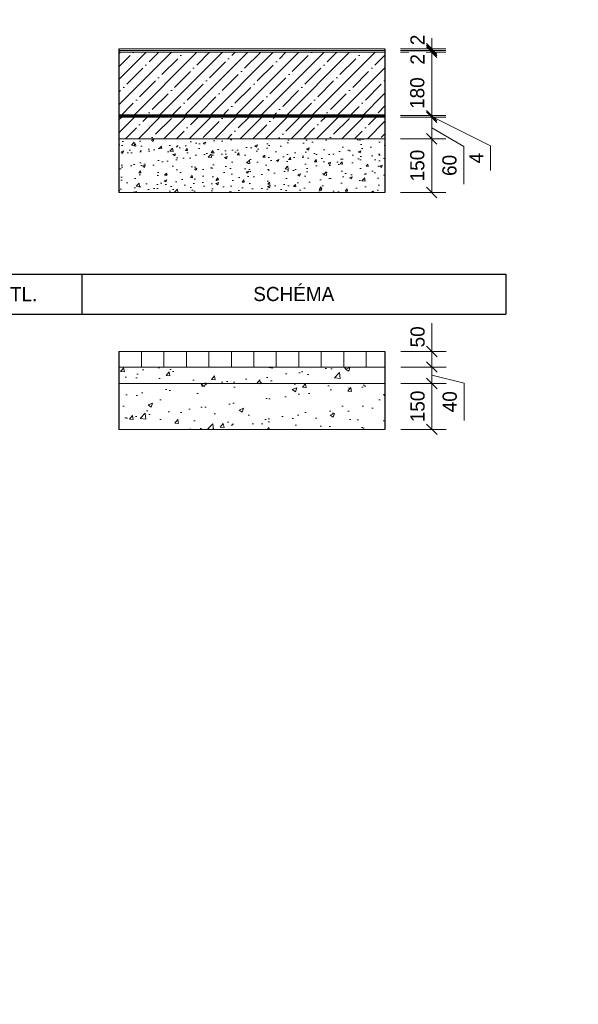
# Model space of a CAD drawing. Header units: millimetres. Extents: x -291499 to 405099, y -171163 to 417446.
# Tile 72 of 256: x 17378 to 21321, y 8076 to 15028. Entities that reach past the tile are written whole.
import ezdxf
from ezdxf import colors
from ezdxf.entities.mleader import LeaderData, LeaderLine
from ezdxf.math import Vec2, Vec3

# ---------------------------------------------------------------- set-up
doc = ezdxf.new("R2010")
doc.units = ezdxf.units.MM
doc.header["$LTSCALE"] = 12
doc.header["$PDMODE"] = 35
doc.header["$PDSIZE"] = -4
doc.linetypes.add('Vrchní', pattern=[3.96875, 2.38125, -1.5875])
for name, color, linetype, lineweight in [('koty', 6, 'Continuous', 9), ('NS_tenka', 10, 'Continuous', 9), ('srafy', 6, 'Continuous', 9), ('tenka', 6, 'Continuous', 9), ('text', 6, 'Continuous', 9)]:
    doc.layers.add(name, color=color, linetype=linetype, lineweight=lineweight)
doc.layers.add('netisk', color=30, linetype='Continuous', plot=False)
doc.styles.add('laplan', font='txt', dxfattribs={"height": 2})
doc.styles.add('laplan N', font='txt')
doc.dimstyles.new('laplan', dxfattribs={"dimscale": 0, "dimtxt": 2, "dimasz": 1.5, "dimexe": 2, "dimexo": 0, "dimgap": 1, "dimtad": 1, "dimdec": 0, "dimrnd": 5, "dimzin": 1, "dimtxsty": 'laplan', "dimblk": 'OBLIQUE', "dimcen": 2, "dimclrd": 256, "dimclre": 256, "dimclrt": 256, "dimadec": 0, "dimazin": 0, "dimtfac": 1, "dimtdec": 0, "dimtmove": 1, "dimatfit": 2, "dimfxl": 6.5, "dimfxlon": 1, "dimtfill": 1, "dimlwd": 13, "dimlwe": -1, "dimarcsym": 0})

# ---------------------------------------------------------------- blocks, each defined once
blk = doc.blocks.new('_DotSmall')
at = {"color": 0, "linetype": 'ByBlock', "const_width": 0.5}
blk.add_lwpolyline([(-0.0625, 0, 1), (0.0625, 0, 1)], format="xyb", close=True, dxfattribs=at)
blk = doc.blocks.new('*T966')
at = {"layer": 'text', "color": 0, "lineweight": -2, "transparency": 16777216}
for p, q in [((0, 0), (8290.1, 0)), ((0, 0), (0, -283.3)), ((482, 0), (482, -283.3)), ((4476.8, 0), (4476.8, -283.3)), ((5297, 0), (5297, -283.3)), ((8290.1, 0), (8290.1, -283.3)), ((0, -283.3), (8290.1, -283.3))]:
    blk.add_line(p, q, dxfattribs=at)
at = {"layer": 'text', "lineweight": 5, "transparency": 16777216, "char_height": 100, "style": 'laplan N'}
for s, insert, width, attachment_point in [('PODLAHA NA ZEMINĚ - BETONOVÁ DLAŽBA', (557, -141.7), 3844.77, 4), ('SCHÉMA', (6793.5, -141.7), 2843.1, 5), ('{\\fMaison Neue|b1|i0|c238|p34;S03}', (241, -141.7), 331.98, 5), ('TL.', (4886.9, -141.7), 670.217, 5)]:
    blk.add_mtext(s, dxfattribs=dict(at, insert=insert, width=width, attachment_point=attachment_point))
blk = doc.blocks.new('_OBLIQUE')
at = {"color": 0, "linetype": 'ByBlock'}
blk.add_line((-0.5, -0.5), (0.5, 0.5), dxfattribs=at)
blk = doc.blocks.new('*D967')
at = {"layer": 'Defpoints', "color": 0, "transparency": 16777216}
for p in [(20067.5, 12459.3), (20287.5, 12459.3), (20067.5, 12135.9)]:
    blk.add_point(p, dxfattribs=at)
at = {"layer": 'koty', "transparency": 16777216}
for p, q in [((20067.5, 12459.3), (20387.5, 12459.3)), ((20067.5, 12135.9), (20387.5, 12135.9))]:
    blk.add_line(p, q, dxfattribs=at)
at = {"layer": 'koty', "lineweight": 13, "transparency": 16777216}
blk.add_line((20287.5, 12135.9), (20287.5, 12459.3), dxfattribs=at)
at = {"layer": 'koty', "transparency": 16777216, "insert": (20186.5, 12297.6), "char_height": 100, "attachment_point": 5, "rotation": 90, "style": 'laplan', "bg_fill": 3, "box_fill_scale": 1.1, "bg_fill_color": 256, "bg_fill_true_color": 13158600, "bg_fill_transparency": 0}
blk.add_mtext('150', dxfattribs=at)
at = {"layer": 'koty', "lineweight": 13, "transparency": 16777216, "xscale": 75, "yscale": 75, "zscale": 75}
for p, rotation in [((20287.5, 12459.3), 90), ((20287.5, 12135.9), 270)]:
    blk.add_blockref('_OBLIQUE', p, dxfattribs=dict(at, rotation=rotation))
blk = doc.blocks.new('*D968')
at = {"layer": 'Defpoints', "color": 0, "transparency": 16777216}
for p in [(20067.5, 12685.9), (20287.5, 12685.9), (20067.5, 12575.9)]:
    blk.add_point(p, dxfattribs=at)
at = {"layer": 'koty', "transparency": 16777216}
for p, q in [((20067.5, 12685.9), (20387.5, 12685.9)), ((20067.5, 12575.9), (20387.5, 12575.9))]:
    blk.add_line(p, q, dxfattribs=at)
at = {"layer": 'koty', "lineweight": 13, "transparency": 16777216}
blk.add_line((20287.5, 12575.9), (20287.5, 12685.9), dxfattribs=at)
at = {"layer": 'koty', "lineweight": 13, "transparency": 16777216, "xscale": 75, "yscale": 75, "zscale": 75, "rotation": 270}
blk.add_blockref('_OBLIQUE', (20287.5, 12575.9), dxfattribs=at)
at = {"layer": 'koty', "transparency": 16777216, "insert": (20186.5, 12788.8), "char_height": 100, "attachment_point": 5, "rotation": 90, "style": 'laplan', "bg_fill": 3, "box_fill_scale": 1.1, "bg_fill_color": 256, "bg_fill_true_color": 13158600, "bg_fill_transparency": 0}
blk.add_mtext('50', dxfattribs=at)
at = {"layer": 'koty', "lineweight": 13, "transparency": 16777216, "xscale": 75, "yscale": 75, "zscale": 75, "rotation": 90}
blk.add_blockref('_OBLIQUE', (20287.5, 12685.9), dxfattribs=at)
blk = doc.blocks.new('*D978')
at = {"layer": 'Defpoints', "color": 0, "transparency": 16777216}
for p in [(20065.7, 14188), (20285.6, 14188), (20065.7, 13808.9)]:
    blk.add_point(p, dxfattribs=at)
at = {"layer": 'koty', "transparency": 16777216}
for p, q in [((20065.7, 14188), (20385.6, 14188)), ((20065.7, 13808.9), (20385.6, 13808.9))]:
    blk.add_line(p, q, dxfattribs=at)
at = {"layer": 'koty', "lineweight": 13, "transparency": 16777216}
blk.add_line((20285.6, 13808.9), (20285.6, 14188), dxfattribs=at)
at = {"layer": 'koty', "lineweight": 13, "transparency": 16777216, "xscale": 75, "yscale": 75, "zscale": 75}
for p, rotation in [((20285.6, 14188), 90), ((20285.6, 13808.9), 270)]:
    blk.add_blockref('_OBLIQUE', p, dxfattribs=dict(at, rotation=rotation))
at = {"layer": 'koty', "transparency": 16777216, "insert": (20184.6, 13998.5), "char_height": 100, "attachment_point": 5, "rotation": 90, "style": 'laplan', "bg_fill": 3, "box_fill_scale": 1.1, "bg_fill_color": 256, "bg_fill_true_color": 13158600, "bg_fill_transparency": 0}
blk.add_mtext('150', dxfattribs=at)
blk = doc.blocks.new('*D979')
at = {"layer": 'Defpoints', "color": 0, "transparency": 16777216}
for p in [(20065.7, 14340.5), (20285.6, 14340.5), (20065.7, 14188)]:
    blk.add_point(p, dxfattribs=at)
at = {"layer": 'koty', "transparency": 16777216}
for p, q in [((20065.7, 14340.5), (20385.6, 14340.5)), ((20065.7, 14188), (20385.6, 14188))]:
    blk.add_line(p, q, dxfattribs=at)
at = {"layer": 'koty', "lineweight": 13, "transparency": 16777216}
for p, q in [((20285.6, 14188), (20285.6, 14340.5)), ((20285.6, 14264.3), (20512.6, 14132.9)), ((20512.6, 14132.9), (20512.6, 13865.8))]:
    blk.add_line(p, q, dxfattribs=at)
at = {"layer": 'koty', "lineweight": 13, "transparency": 16777216, "xscale": 75, "yscale": 75, "zscale": 75}
for p, rotation in [((20285.6, 14340.5), 90), ((20285.6, 14188), 270)]:
    blk.add_blockref('_OBLIQUE', p, dxfattribs=dict(at, rotation=rotation))
at = {"layer": 'koty', "transparency": 16777216, "insert": (20411.6, 13999.3), "char_height": 100, "attachment_point": 5, "rotation": 90, "style": 'laplan', "bg_fill": 3, "box_fill_scale": 1.1, "bg_fill_color": 256, "bg_fill_true_color": 13158600, "bg_fill_transparency": 0}
blk.add_mtext('60', dxfattribs=at)
blk = doc.blocks.new('*D980')
at = {"layer": 'Defpoints', "color": 0, "transparency": 16777216}
for p in [(20065.7, 14350.7), (20065.7, 14340.5), (20285.6, 14350.7)]:
    blk.add_point(p, dxfattribs=at)
at = {"layer": 'koty', "lineweight": 13, "transparency": 16777216}
for p, q in [((20285.6, 14350.7), (20285.6, 14425.7)), ((20285.6, 14340.5), (20285.6, 14350.7)), ((20285.6, 14340.5), (20285.6, 14350.7)), ((20285.6, 14345.6), (20700.5, 14137.3)), ((20285.6, 14340.5), (20285.6, 14265.5)), ((20700.5, 14137.3), (20700.5, 13963))]:
    blk.add_line(p, q, dxfattribs=at)
at = {"layer": 'koty', "transparency": 16777216}
for p, q in [((20065.7, 14350.7), (20385.6, 14350.7)), ((20065.7, 14340.5), (20385.6, 14340.5))]:
    blk.add_line(p, q, dxfattribs=at)
at = {"layer": 'koty', "lineweight": 13, "transparency": 16777216, "xscale": 75, "yscale": 75, "zscale": 75}
for p, rotation in [((20285.6, 14350.7), 270), ((20285.6, 14340.5), 90)]:
    blk.add_blockref('_OBLIQUE', p, dxfattribs=dict(at, rotation=rotation))
at = {"layer": 'koty', "transparency": 16777216, "insert": (20600.5, 14050.2), "char_height": 100, "attachment_point": 5, "rotation": 90, "style": 'laplan', "bg_fill": 3, "box_fill_scale": 1.1, "bg_fill_color": 256, "bg_fill_true_color": 13158600, "bg_fill_transparency": 0}
blk.add_mtext('4', dxfattribs=at)
blk = doc.blocks.new('*D981')
at = {"layer": 'Defpoints', "color": 0, "transparency": 16777216}
for p in [(20065.7, 14797.9), (20285.6, 14797.9), (20065.7, 14350.7)]:
    blk.add_point(p, dxfattribs=at)
at = {"layer": 'koty', "transparency": 16777216}
for p, q in [((20065.7, 14797.9), (20385.6, 14797.9)), ((20065.7, 14350.7), (20385.6, 14350.7))]:
    blk.add_line(p, q, dxfattribs=at)
at = {"layer": 'koty', "lineweight": 13, "transparency": 16777216}
blk.add_line((20285.6, 14350.7), (20285.6, 14797.9), dxfattribs=at)
at = {"layer": 'koty', "lineweight": 13, "transparency": 16777216, "xscale": 75, "yscale": 75, "zscale": 75, "rotation": 90}
blk.add_blockref('_OBLIQUE', (20285.6, 14797.9), dxfattribs=at)
at = {"layer": 'koty', "transparency": 16777216, "insert": (20184.5, 14509.7), "char_height": 100, "attachment_point": 5, "rotation": 90, "style": 'laplan', "bg_fill": 3, "box_fill_scale": 1.1, "bg_fill_color": 256, "bg_fill_true_color": 13158600, "bg_fill_transparency": 0}
blk.add_mtext('180', dxfattribs=at)
at = {"layer": 'koty', "lineweight": 13, "transparency": 16777216, "xscale": 75, "yscale": 75, "zscale": 75, "rotation": 270}
blk.add_blockref('_OBLIQUE', (20285.6, 14350.7), dxfattribs=at)
blk = doc.blocks.new('*D982')
at = {"layer": 'Defpoints', "color": 0, "transparency": 16777216}
for p in [(20065.7, 14810.6), (20285.6, 14810.6), (20065.7, 14797.9)]:
    blk.add_point(p, dxfattribs=at)
at = {"layer": 'koty', "lineweight": 13, "transparency": 16777216}
for p, q in [((20285.6, 14810.6), (20285.6, 14885.6)), ((20285.6, 14797.9), (20285.6, 14810.6)), ((20285.6, 14797.9), (20285.6, 14722.9))]:
    blk.add_line(p, q, dxfattribs=at)
at = {"layer": 'koty', "transparency": 16777216}
for p, q in [((20065.7, 14810.6), (20385.6, 14810.6)), ((20065.7, 14797.9), (20385.6, 14797.9))]:
    blk.add_line(p, q, dxfattribs=at)
at = {"layer": 'koty', "transparency": 16777216, "insert": (20185.6, 14748.1), "char_height": 100, "attachment_point": 5, "rotation": 90, "style": 'laplan', "bg_fill": 3, "box_fill_scale": 1.1, "bg_fill_color": 256, "bg_fill_true_color": 13158600, "bg_fill_transparency": 0}
blk.add_mtext('2', dxfattribs=at)
at = {"layer": 'koty', "lineweight": 13, "transparency": 16777216, "xscale": 75, "yscale": 75, "zscale": 75}
for p, rotation in [((20285.6, 14810.6), 270), ((20285.6, 14797.9), 90)]:
    blk.add_blockref('_OBLIQUE', p, dxfattribs=dict(at, rotation=rotation))
blk = doc.blocks.new('*D985')
at = {"layer": 'Defpoints', "color": 0, "transparency": 16777216}
for p in [(20065.7, 14823.3), (20065.7, 14810.6), (20285.6, 14823.3)]:
    blk.add_point(p, dxfattribs=at)
at = {"layer": 'koty', "lineweight": 13, "transparency": 16777216}
for p, q in [((20285.6, 14823.3), (20285.6, 14898.3)), ((20285.6, 14810.6), (20285.6, 14823.3)), ((20285.6, 14810.6), (20285.6, 14735.6))]:
    blk.add_line(p, q, dxfattribs=at)
at = {"layer": 'koty', "transparency": 16777216}
for p, q in [((20065.7, 14823.3), (20385.6, 14823.3)), ((20065.7, 14810.6), (20385.6, 14810.6))]:
    blk.add_line(p, q, dxfattribs=at)
at = {"layer": 'koty', "transparency": 16777216, "insert": (20185.6, 14885.6), "char_height": 100, "attachment_point": 5, "rotation": 90, "style": 'laplan', "bg_fill": 3, "box_fill_scale": 1.1, "bg_fill_color": 256, "bg_fill_true_color": 13158600, "bg_fill_transparency": 0}
blk.add_mtext('2', dxfattribs=at)
at = {"layer": 'koty', "lineweight": 13, "transparency": 16777216, "xscale": 75, "yscale": 75, "zscale": 75}
for p, rotation in [((20285.6, 14823.3), 270), ((20285.6, 14810.6), 90)]:
    blk.add_blockref('_OBLIQUE', p, dxfattribs=dict(at, rotation=rotation))
blk = doc.blocks.new('*D986')
at = {"layer": 'Defpoints', "color": 0, "transparency": 16777216}
for p in [(20067.5, 12575.9), (20287.5, 12575.9), (20067.5, 12459.3)]:
    blk.add_point(p, dxfattribs=at)
at = {"layer": 'koty', "transparency": 16777216}
for p, q in [((20067.5, 12575.9), (20387.5, 12575.9)), ((20067.5, 12459.3), (20387.5, 12459.3))]:
    blk.add_line(p, q, dxfattribs=at)
at = {"layer": 'koty', "lineweight": 13, "transparency": 16777216}
for p, q in [((20287.5, 12459.3), (20287.5, 12575.9)), ((20287.5, 12517.6), (20514.5, 12462.8)), ((20514.5, 12462.8), (20514.5, 12198.7))]:
    blk.add_line(p, q, dxfattribs=at)
at = {"layer": 'koty', "lineweight": 13, "transparency": 16777216, "xscale": 75, "yscale": 75, "zscale": 75, "rotation": 90}
blk.add_blockref('_OBLIQUE', (20287.5, 12575.9), dxfattribs=at)
at = {"layer": 'koty', "transparency": 16777216, "insert": (20413.5, 12330.7), "char_height": 100, "attachment_point": 5, "rotation": 90, "style": 'laplan', "bg_fill": 3, "box_fill_scale": 1.1, "bg_fill_color": 256, "bg_fill_true_color": 13158600, "bg_fill_transparency": 0}
blk.add_mtext('40', dxfattribs=at)
at = {"layer": 'koty', "lineweight": 13, "transparency": 16777216, "xscale": 75, "yscale": 75, "zscale": 75, "rotation": 270}
blk.add_blockref('_OBLIQUE', (20287.5, 12459.3), dxfattribs=at)

msp = doc.modelspace()

# ---------------------------------------------------------------- hatches: boundary and pattern name
at = {"layer": 'srafy', "transparency": 33554610}
h = msp.add_hatch(dxfattribs=at)
h.set_pattern_fill('ANSI35', color=1, scale=20)
h.set_pattern_definition([(45, (110114.28, 26539.04), (-89.80256, 89.80256), []), (45, (110204.08, 26539.04), (-89.80256, 89.80256), [158.75, -31.75, 0, -31.75])])
h.paths.add_polyline_path([(19955.9, 14340.5), (19955.9, 14797.9), (18077.8, 14797.9), (18077.8, 14340.5)])
h = msp.add_hatch(dxfattribs=at)
h.set_pattern_fill('ANSI35', color=1, scale=20)
h.set_pattern_definition([(45, (110114.28, 26701.67), (-89.80256, 89.80256), []), (45, (110204.08, 26701.67), (-89.80256, 89.80256), [158.75, -31.75, 0, -31.75])])
h.paths.add_polyline_path([(19955.9, 14188), (19955.9, 14340.5), (18077.8, 14340.5), (18077.8, 14188)])
h = msp.add_hatch(dxfattribs=at)
h.set_pattern_fill('AR-CONC', color=1)
h.set_pattern_definition([(50, (33257.35, 74285.31), (182.18467, -15.9391), [19.05, -209.55]), (355, (33257.35, 74285.31), (-35.2434, 191.05685), [15.24, -167.6406]), (100.45144, (33272.53, 74283.98), (146.94125, 175.11775), [16.19, -178.09024]), (46.1842, (33257.35, 74336.1), (271.07904, -42.0423), [28.575, -314.325]), (96.63556, (33279.94, 74332.6), (237.4041, 247.4261), [24.285, -267.1356]), (351.18415, (33257.35, 74336.1), (237.4041, 247.4261), [22.86, -251.4597]), (21, (33282.75, 74323.41), (151.6144, -102.2652), [19.05, -209.55]), (326, (33282.75, 74323.41), (61.80203, 184.18797), [15.24, -167.64]), (71.45144, (33295.38, 74314.89), (213.4164, 81.92277), [16.19, -178.08994]), (37.5, (33257.35, 74285.31), (3.0886, 84.55504), [0, -165.608, 0, -170.18, 0, -168.275]), (7.5, (33257.35, 74285.31), (66.81966, 100.18057), [0, -97.028, 0, -161.798, 0, -64.135]), (327.5, (33200.71, 74285.31), (135.590595, -5.728744), [0, -63.5, 0, -198.12, 0, -262.89]), (317.5, (33175.31, 74285.31), (148.12918, 25.4265), [0, -82.55, 0, -131.572, 0, -186.69])])
h.paths.add_polyline_path([(18077.8, 14188), (18077.8, 13808.9), (19955.9, 13808.9), (19955.9, 14188)])
h = msp.add_hatch(dxfattribs=at)
h.set_pattern_fill('ANSI31', color=1, scale=50, angle=45)
h.set_pattern_definition([(90, (18077.8, 12625.88), (-158.75, 0), [])])
h.paths.add_polyline_path([(19955.9, 12575.9), (19955.9, 12685.9), (18077.8, 12685.9), (18077.8, 12575.9)])
h = msp.add_hatch(dxfattribs=at)
h.set_pattern_fill('AR-CONC', color=1, scale=1.76)
h.set_pattern_definition([(50, (-12214.4, 140912.4), (320.645, -28.0528), [33.528, -368.808]), (355, (-12214.4, 140912.4), (-62.0284, 336.26005), [26.8224, -295.0474]), (100.45144, (-12187.67, 140910.07), (258.6166, 308.20724), [28.4944, -313.4388]), (46.1842, (-12214.4, 141001.8), (477.0991, -73.9945), [50.292, -553.212]), (96.63556, (-12174.64, 140995.65), (417.8313, 435.47), [42.7416, -470.1587]), (351.18415, (-12214.4, 141001.8), (417.8313, 435.47), [40.2335, -442.5691]), (21, (-12169.7, 140979.46), (266.84133, -179.98675), [33.528, -368.808]), (326, (-12169.7, 140979.46), (108.7716, 324.1708), [26.8224, -295.0464]), (71.45144, (-12147.45, 140964.46), (375.6129, 144.1841), [28.4944, -313.4383]), (37.5, (-12214.4, 140912.41), (5.43594, 148.81687), [0, -291.47008, 0, -299.5168, 0, -296.164]), (7.5, (-12214.4, 140912.4), (117.6026, 176.31781), [0, -170.76928, 0, -284.76448, 0, -112.8776]), (327.5, (-12314.08, 140912.41), (238.63945, -10.08259), [0, -111.76, 0, -348.6912, 0, -462.6864]), (317.5, (-12358.79, 140912.4), (260.70736, 44.75062), [0, -145.288, 0, -231.56672, 0, -328.5744])])
h.paths.add_polyline_path([(19955.9, 12135.9), (19955.9, 12575.9), (18077.8, 12575.9), (18077.8, 12135.9)])

# ---------------------------------------------------------------- linework, layer by layer
at = {"layer": 'netisk'}
for p, q in [((18077.8, 14823.3), (18077.8, 13808.9)), ((19955.9, 14823.3), (19955.9, 13808.9)), ((18077.8, 12685.9), (18077.8, 12135.9)), ((19955.9, 12685.9), (19955.9, 12135.9))]:
    msp.add_line(p, q, dxfattribs=at)
at = {"layer": 'NS_tenka'}
for p, q in [((18077.8, 14823.3), (19955.9, 14823.3)), ((18077.8, 14810.6), (19955.9, 14810.6)), ((18077.8, 14797.9), (19955.9, 14797.9)), ((18077.8, 14340.5), (19955.9, 14340.5)), ((18077.8, 14188), (19955.9, 14188)), ((18077.8, 13808.9), (19955.9, 13808.9)), ((18077.8, 12685.9), (19955.9, 12685.9)), ((18077.8, 12575.9), (19955.9, 12575.9)), ((18077.8, 12459.3), (19955.9, 12459.3)), ((18077.8, 12135.9), (19955.9, 12135.9))]:
    msp.add_line(p, q, dxfattribs=at)
at = {"layer": 'tenka', "color": 1, "linetype": 'Vrchní', "ltscale": 4, "const_width": 20}
msp.add_lwpolyline([(18077.8, 14350.6), (19955.9, 14350.6)], dxfattribs=at)

# ---------------------------------------------------------------- block references
msp.add_blockref('*T966', (12518.8, 13232.4))

# ---------------------------------------------------------------- dimensions: what is measured, and where the dimension line sits
at = {"layer": 'koty'}
for base, p1, p2, text, picture, middle in [((20287.5, 12685.9), (20067.5, 12575.9), (20067.5, 12685.9), '50', '*D968', (20287.5, 12788.8)), ((20287.5, 12459.3), (20067.5, 12135.9), (20067.5, 12459.3), '150', '*D967', (20287.5, 12297.6))]:
    dim = msp.add_linear_dim(base=base, p1=p1, p2=p2, angle=90, text=text, dimstyle='laplan', dxfattribs=at)
    dim.commit()
    dim.dimension.update_dxf_attribs({"geometry": picture, "text_midpoint": middle, "dimtype": 160})

# ---------------------------------------------------------------- leaders
at = {"layer": 'text'}
ml = msp.add_multileader_mtext('Standard', dxfattribs=at)
ml.set_content('SYSTÉMOVÝ KOUŘOVOD OD KASKÁDY PLYNOVÝCH KOTLŮ', color=256, style='laplan')
ml.set_leader_properties()
ml.set_arrow_properties(name='DOTSMALL')
ml.build(insert=Vec2(0, 0))
ml.multileader.update_dxf_attribs({"dogleg_length": 2, "arrow_head_size": 150, "scale": 50})
ctx = ml.context
ctx.base_point, ctx.scale, ctx.char_height, ctx.arrow_head_size, ctx.landing_gap_size, ctx.plane_origin = Vec3(165695.5, 13750.7), 50, 100, 150, 100, Vec3(166799.3, 12594.2)
ctx.text_align_type = 2
notes = []
notes.append((ctx, [(1, (1, 1, 0), (169256.8, 13750.7), (-1, 0), 100, [(0, [(172462.3, 14638.7)], 0, [])])]))
ctx.mtext.insert, ctx.mtext.width, ctx.mtext.alignment, ctx.mtext.flow_direction = Vec3(169056.8, 13801.7), 3572.872, 3, 5
ml = msp.add_multileader_mtext('Standard', dxfattribs=at)
ml.set_content('SYSTÉMOVÝ KOUŘOVOD OD KASKÁDY PLYNOVÝCH KOTLŮ', color=256, style='laplan')
ml.set_leader_properties()
ml.set_arrow_properties(name='DOTSMALL')
ml.build(insert=Vec2(0, 0))
ml.multileader.update_dxf_attribs({"dogleg_length": 2, "arrow_head_size": 150, "scale": 50})
ctx = ml.context
ctx.base_point, ctx.scale, ctx.char_height, ctx.arrow_head_size, ctx.landing_gap_size, ctx.plane_origin = Vec3(171882.9, 13701.6), 50, 100, 150, 100, Vec3(175454.8, 13384)
ctx.text_align_type = 2
notes.append((ctx, [(0, (1, 1, 0), (175444.2, 13701.6), (-1, 0), 100, [(0, [(176229.3, 13107)], 0, [])])]))
ctx.mtext.insert, ctx.mtext.width, ctx.mtext.alignment, ctx.mtext.flow_direction = Vec3(175244.2, 13752.7), 3425.519, 3, 5
ml = msp.add_multileader_mtext('Standard', dxfattribs=at)
ml.set_content('STÁVAJÍCÍ DEŠŤOVÝ SVOD', color=256, style='laplan')
ml.set_leader_properties()
ml.set_arrow_properties(name='DOTSMALL')
ml.build(insert=Vec2(0, 0))
ml.multileader.update_dxf_attribs({"dogleg_length": 2, "arrow_head_size": 150, "scale": 50})
ctx = ml.context
ctx.base_point, ctx.scale, ctx.char_height, ctx.arrow_head_size, ctx.landing_gap_size, ctx.plane_origin = Vec3(193409, 9706.6), 50, 100, 150, 100, Vec3(192952.5, 8550.2)
ctx.text_align_type = 2
notes.append((ctx, [(1, (1, 1, 0), (195410, 9706.6), (-1, 0), 100, [(0, [(198615.5, 10594.6)], 0, [])])]))
ctx.mtext.insert, ctx.mtext.width, ctx.mtext.alignment, ctx.mtext.flow_direction = Vec3(195210, 9757.7), 3572.872, 3, 5
ml = msp.add_multileader_mtext('Standard', dxfattribs=at)
ml.set_content('SYSTÉMOVÝ KOUŘOVOD OD KASKÁDY PLYNOVÝCH KOTLŮ', color=256, style='laplan')
ml.set_leader_properties()
ml.set_arrow_properties(name='DOTSMALL')
ml.build(insert=Vec2(0, 0))
ml.multileader.update_dxf_attribs({"dogleg_length": 2, "arrow_head_size": 150, "scale": 50})
ctx = ml.context
ctx.base_point, ctx.scale, ctx.char_height, ctx.arrow_head_size, ctx.landing_gap_size, ctx.plane_origin = Vec3(190475.1, 8786), 50, 100, 150, 100, Vec3(191578.8, 7629.5)
ctx.text_align_type = 2
notes.append((ctx, [(1, (1, 1, 0), (194036.4, 8786), (-1, 0), 100, [(0, [(197241.9, 9674)], 0, [])])]))
ctx.mtext.insert, ctx.mtext.width, ctx.mtext.alignment, ctx.mtext.flow_direction = Vec3(193836.4, 8837), 3572.872, 3, 5
ml = msp.add_multileader_mtext('Standard', dxfattribs=at)
ml.set_content('SYSTÉMOVÝ KOUŘOVOD OD KASKÁDY PLYNOVÝCH KOTLŮ', color=256, style='laplan')
ml.set_leader_properties()
ml.set_arrow_properties(name='DOTSMALL')
ml.build(insert=Vec2(0, 0))
ml.multileader.update_dxf_attribs({"dogleg_length": 2, "arrow_head_size": 150, "scale": 50})
ctx = ml.context
ctx.base_point, ctx.scale, ctx.char_height, ctx.arrow_head_size, ctx.landing_gap_size, ctx.plane_origin = Vec3(106856.9, 8435.2), 50, 100, 150, 100, Vec3(107960.7, 7278.8)
ctx.text_align_type = 2
notes.append((ctx, [(1, (1, 1, 0), (110418.2, 8435.2), (-1, 0), 100, [(0, [(113623.7, 9323.2)], 0, [])])]))
ctx.mtext.insert, ctx.mtext.width, ctx.mtext.alignment, ctx.mtext.flow_direction = Vec3(110218.2, 8486.3), 3572.872, 3, 5
for ctx, leaders in notes:
    for number, flags, end, landing, length, lines in leaders:
        leader = LeaderData()
        leader.index, (leader.has_last_leader_line, leader.has_dogleg_vector, leader.attachment_direction) = number, flags
        leader.last_leader_point, leader.dogleg_vector, leader.dogleg_length = Vec3(end), Vec3(landing), length
        for number, points, colour, breaks in lines:
            line = LeaderLine()
            line.index, line.vertices, line.color, line.breaks = number, Vec3.list(points), colors.encode_raw_color(colour), breaks
            leader.lines.append(line)
        ctx.leaders.append(leader)

# ---------------------------------------------------------------- next in the draw order: linework, layer by layer
at = {"layer": 'koty'}
msp.add_line((20287.5, 12685.9), (20287.5, 12885.9), dxfattribs=at)

# ---------------------------------------------------------------- next in the draw order: dimensions: what is measured, and where the dimension line sits
dim = msp.add_linear_dim(base=(20285.6, 14188), p1=(20065.7, 13808.9), p2=(20065.7, 14188), angle=90, text='150', dimstyle='laplan', dxfattribs=at)
dim.commit()
dim.dimension.update_dxf_attribs({"geometry": '*D978', "text_midpoint": (20184.6, 13998.5)})
dim = msp.add_linear_dim(base=(20287.5, 12575.9), p1=(20067.5, 12459.3), p2=(20067.5, 12575.9), angle=90, text='40', dimstyle='laplan', dxfattribs=at)
dim.commit()
dim.dimension.update_dxf_attribs({"geometry": '*D986', "text_midpoint": (20514.5, 12412.8), "dimtype": 160})

# ---------------------------------------------------------------- next in the draw order: dimensions: what is measured, and where the dimension line sits
dim = msp.add_linear_dim(base=(20285.6, 14340.5), p1=(20065.7, 14188), p2=(20065.7, 14340.5), angle=90, text='60', dimstyle='laplan', dxfattribs=at)
dim.commit()
dim.dimension.update_dxf_attribs({"geometry": '*D979', "text_midpoint": (20512.6, 14082.9), "dimtype": 160})

# ---------------------------------------------------------------- next in the draw order: dimensions: what is measured, and where the dimension line sits
dim = msp.add_linear_dim(base=(20285.6, 14350.7), p1=(20065.7, 14340.5), p2=(20065.7, 14350.7), angle=90, text='4', dimstyle='laplan', dxfattribs=at)
dim.commit()
dim.dimension.update_dxf_attribs({"geometry": '*D980', "text_midpoint": (20700.5, 14087.3), "dimtype": 160})

# ---------------------------------------------------------------- next in the draw order: dimensions: what is measured, and where the dimension line sits
dim = msp.add_linear_dim(base=(20285.6, 14797.9), p1=(20065.7, 14350.7), p2=(20065.7, 14797.9), angle=90, text='180', dimstyle='laplan', dxfattribs=at)
dim.commit()
dim.dimension.update_dxf_attribs({"geometry": '*D981', "text_midpoint": (20285.6, 14509.7), "dimtype": 160})

# ---------------------------------------------------------------- next in the draw order: dimensions: what is measured, and where the dimension line sits
dim = msp.add_linear_dim(base=(20285.6, 14810.6), p1=(20065.7, 14797.9), p2=(20065.7, 14810.6), angle=90, text='2', dimstyle='laplan', dxfattribs=at)
dim.commit()
dim.dimension.update_dxf_attribs({"geometry": '*D982', "text_midpoint": (20285.6, 14748.1), "dimtype": 160})

# ---------------------------------------------------------------- next in the draw order: dimensions: what is measured, and where the dimension line sits
dim = msp.add_linear_dim(base=(20285.6, 14823.3), p1=(20065.7, 14810.6), p2=(20065.7, 14823.3), angle=90, text='2', dimstyle='laplan', dxfattribs=at)
dim.commit()
dim.dimension.update_dxf_attribs({"geometry": '*D985', "text_midpoint": (20285.6, 14885.6), "dimtype": 160})

# ---------------------------------------------------------------- next in the draw order: texts
at = {"layer": 'text', "insert": (-36617, 62974), "char_height": 100, "attachment_point": 1, "style": 'laplan N'}
msp.add_mtext_dynamic_manual_height_columns('\\A1;\\pi-700,l800,t800;{\\fNoto Sans|b0|i0|c238|p34;POZN.1:^IV ČÁSTI PRO MYTÍ/SANACE BUDE ČÁST PRO ČIŠTĚNÍ OBLOŽENA PANELY SE ZVÝŠENOU CHEMICKOU ODOLNOSTÍ VZHLEDEM K VÝSKYTU SOLÍ.\\PPOZN.2:^I}TEXTOVÁ ČÁST JE NEDÍLNOU SOUČÁSTÍ PROJEKTOVÉ DOKUMENTACE. PŘI PROJEKTOVÁNÍ DALŠÍCH STUPŇŮ, STEJNĚ JAKO PŘI \\P\\pi0,t400,800;PLÁNOVÁNÍ PRACÍ NA STAVBĚ JE NUTNÉ BRÁT NA ZŘETEL NEJEN VÝKRESOVOU, ALE TAKÉ TEXTOVOU ČÁST\\P\\pi-700,t800;{\\fNoto Sans|b0|i0|c238|p34;POZN.4:^IVEŠKERÉ POUŽITÉ MATERIÁLY MUSÍ BÝT V SOULADU S D.1.3 POŽÁRNĚ BEZPEČNOSTNÍ ŘEŠENÍM STAVBY.\\PPOZN.5:^I}PŘED ZAPOČETÍM REALIZACE A V PRŮBĚHU REALIZACE BUDOU PŘED ZAPOČETÍM DALŠÍ UCELENÉ ČÁSTI OVĚŘENY VŠECHNY \\P\\pi0,t400,800;NEZBYTNÉ KÓTY, VŠECHNY ROZDÍLY OPROTI PROJEKTOVÉ DOKUMENTACI, KTERÉ BUDOU PŘI STAVBĚ ZJIŠTĚNY, BUDOU \\PNEPRODLENĚ SDĚLENY PROJEKTANTOVI. PROJEKTANT NA ZÁKLADĚ ZJIŠTĚNÝCH SKUTEČNOSTÍ UVÁŽÍ PŘÍPADNÉ ZMĚNY PROJEKTU. \\PNA ZÁKLADĚ ZJIŠTĚNÝCH ROZMĚRŮ DODAVATEL UPRAVÍ ROZMĚRY JEDNOTLIVÝCH PRVKŮ NEBO KONSTRUKCÍ NAVAZUJÍCÍCH.\\P\\pi-700,t800;POZN.6:^IVEŠKERÉ ROZMĚRY KONSTRUKCÍ A SCHÉMAT VÝROBKŮ JSOU UVEDENY VE SKLADEBNÝCH ROZMĚRECH. PŘED   VÝROBOU VÝROBKŮ PSV JE NUTNÉ ZAMĚŘIT KONSTRUKCE, DO KTERÝCH SE TYTO VÝROBKY OSAZUJÍ.\\PPOZN.7:^IROZMĚRY UVEDENÉ V PROJEKTU INTERIÉRU VYCHÁZEJÍ Z ROZMĚRŮ DANÝCH STAVEBNÍM PROJEKTEM. VZHLEDEM K MOŽNÝM ODCHYLKÁM VÝROBY, ZAMĚŘENÍ A K ROZDÍLU SVĚTLÝCH A KOORDINAČNÍCH ROZMĚRŮ, MUSÍ DODAVATEL VYCHÁZET ZE SKUTEČNÝCH ROZMĚRŮ A SKUTEČNÉHO STAVU, KTERÝ SI OVĚŘÍ PŘED REALIZACÍ NA VÝSTAVBĚ. VEŠKERÉ ROZMĚRY KONSTRUKCÍ A SCHÉMAT VÝROBKŮ JSOU UVEDENY VE SKLADEBNÝCH ROZMĚRECH. PŘED VÝROBOU VÝROBKU PSV JE NUTNÉ ZAMĚŘIT KONSTRUKCE, DO KTERÝCH SE TYTO VÝROBKY OSAZUJÍ.\\PPOZN.8:^IDODAVATEL ZPRACUJE NA VEŠKERÉ DODÁVANÉ PRVKY VÝROBNÍ DOKUMENTACI A URČÍ PRACOVNÍ POSTUPY ZAPRACOVÁNÍ VÝROBKŮ A MATERIÁLŮ PÍSEMNOU FORMOU. V PŘÍPADĚ ÚPRAVY PROJEKČNÍHO ŘEŠENÍ BUDE TOTO DOLOŽENO KOMPLETNÍ DOKUMENTACÍ. U TYPOVÝCH PRVKŮ LZE POVAŽOVAT ZA DOKUMENTACI TECHNICKÉ LISTY KONKRÉTNÍHO VÝROBKU.\\PPOZN.9:^IVÝROBNÍ DOKUMENTACE BUDE PŘED ZAHÁJENÍM REALIZACE ODSOUHLASENA PROJEKTANTEM I INVESTOREM.\\PPOZN.10:^IPRVKY DODANÉ BEZ PÍSEMNĚ ODSOUHLASENÉ DOKUMENTACE NELZE POVAŽOVAT ZA ODSOUHLASENÉ, A V PŘÍPADĚ, ŽE INVESTOR NEBO AUTOR PROJEKTOVÉ DOKUMENTACE SEZNÁ, ŽE JSOU V ROZPORU SE ZÁMĚREM UVEDENÝM V DOKUMENTACI, NEBUDOU PŘEVZATY.\\PPOZN.11:^IPROJEKTANT PŘI NÁVRHU, VÝPOČTU A VYPRACOVÁNÍ PROJEKTOVÉ DOKUMENTACE PŘEDPOKLÁDAL, ŽE STAVBA BUDE PROVÁDĚNA DLE PLATNÝCH NOREM ČSN. NEDODRŽENÍM PLATNÝCH NOREM PŘI PROVÁDĚNÍ ZNAMENÁ, ŽE STAVBA NENÍ PROVÁDĚNA V SOULADU S TOUTO DOKUMENTACÍ. PŘI NEDODRŽENÍ VŠECH PLATNÝCH NOREM, PROJEKTANT NEBERE ZA TAKTO ZHOTOVENOU STAVBU ZÁRUKU.\\PPOZN.12:^IU POHLEDOVÝCH PRVKŮ, AŤ UŽ V INTERIÉRU NEBO EXTERIÉRU STAVBY, KDE NENÍ POVRCHOVÁ ÚPRAVA DOSTATEČNĚ SPECIFIKOVÁNA, NELZE DODAT PRVEK DLE VOLBY DODAVATELE, ALE PRVEK SCHVÁLENÝ ARCHITEKTEM A INVESTOREM.\\PPOZN.13:^IV TÉTO DOKUMENTACI UVEDENÉ OZNAČENÍ DODÁVEK A MATERIÁLŮ SLOUŽÍ POUZE K URČENÍ NEJNIŽŠÍCH STANDARDŮ KVALITY DÍLA, DODÁVKY ČI MATERIÁLU.\\PPOZN.14:^IVEŠKERÉ VÝROBKY A MATERIÁLY ZABUDOVANÉ DODAVATELEM DO STAVBY MUSÍ BÝT I. JAKOSTI, COŽ BUDE DOKLADOVÁNO SPOLEČNĚ S CERTIFIKÁTY A PROHLÁŠENÍMI O SHODĚ DOLOŽENO V PŘEDSTIHU PŘED JEJICH ZBUDOVÁNÍM. \\PPOZN.15:^IZHOTOVITEL JE POVINEN VŠECHNY VÝROBKY PŘED JEJICH ZABUDOVÁNÍM DO STAVBY PŘEDLOŽIT K ODSOUHLASENÍ AD A TDI (PŘEDLOŽIT VZORKY), PŘEDEVŠÍM PAK VZORKY VŠECH DLAŽEB, OBKLADŮ, PODLAHOVÝCH KRYTIN, PODHLEDŮ, KOVÁNÍ, ZAŘIZOVACÍCH PŘEDMĚTŮ, SVÍTIDEL, TECHNOLOGIÍ A DALŠÍCH VYBRANÝCH KONSTRUKCÍ ČI MATERIÁLŮ KE SCHVÁLENÍ ZÁSTUPCI TDI A AD PŘED VLASTNÍM POUŽITÍM. DEFINITIVNÍ ODSOUHLASENÍ PAK PROVEDE TECHNICKÝ DOZOR INVESTORA PÍSEMNĚ. \\PPOZN.16:^IJAKÉKOLI ZMĚNY NEBO ÚPRAVY TECHNICKÉHO ŘEŠENÍ JE NUTNO PROJEDNAT S PROJEKTANTEM (PROFESNÍM), HLAVNÍM INŽENÝREM A TECHNICKÝM DOZOREM PŘED ZAPOČETÍM PRACÍ.\\PPOZN.17:^IVEŠKERÉ UVEDENÉ HODNOTY KONKRETIZOVANÉ TÍMTO PROJEKTEM A UVEDENÝMI NORMAMI A PŘEDPISY JSOU PRO DODAVATELE ZÁVAZNÉ, VYJADŘUJÍCÍ MINIMÁLNÍ POŽADOVANÝ STANDARD. PŘED PROVÁDĚNÍM KAŽDÉ Z PRACÍ BUDE PŘEDLOŽEN PÍSEMNĚ ZPRACOVANÝ TECHNOLOGICKÝ POSTUP KE KONTROLE TDI.\\PPOZN.18:^ISTAVBU PODLE TÉTO PROJEKTOVÉ DOKUMENTACE MUSÍ PROVÁDĚT ODBORNÁ FIRMA K TOMU ZE ZÁKONA ZPŮSOBILÁ PODLE PLATNÝCH NOREM ČSN EN A DALŠÍCH ZÁVAZNÝCH PŘEDPISŮ.\\PPOZN.19:^IDODAVATEL BUDE POSTUPOVAT V SOULADU S TECHNOLOGICKÝMI POKYNY VÝROBCŮ DODANÝCH MATERIÁLŮ A VÝROBKŮ. TAKTO MUSÍ BÝT POSTUPOVÁNO VE VŠECH ČÁSTECH PROCESU DODÁVKY, VČETNĚ SKLADOVÁNÍ MATERIÁLŮ, JEJICH FORMOVÁNÍ OPRACOVÁNÍ, SPOJOVÁNÍ, MONTÁŽE A PŘÍPADNÉHO PRIMÁRNÍHO ŠETŘENÍ.\\PPOZN.20:^IMUSÍ BÝT DODRŽENY VEŠKERÉ PODMÍNKY STANOVENÉ STAVEBNÍM POVOLENÍM, VYJÁDŘENÍMI VEŠKERÝCH ORGÁNŮ STÁTNÍ SPRÁVY A PRÁVNICKÝCH OSOB', width=9500.539, gutter_width=500, heights=[12071.8], dxfattribs=at)

# ---------------------------------------------------------------- next in the draw order: leaders
at = {"layer": 'text'}
ml = msp.add_multileader_mtext('Standard', dxfattribs=at)
ml.set_content('BETONOVÁ ZÁKLADOVÁ KONSTRUKCE PRO UMÍSTĚNÍ VZT JEDNOTKY', color=256, style='laplan')
ml.set_leader_properties()
ml.set_arrow_properties(name='DOTSMALL')
ml.build(insert=Vec2(0, 0))
ml.multileader.update_dxf_attribs({"dogleg_length": 2, "arrow_head_size": 150, "scale": 50})
ctx = ml.context
ctx.base_point, ctx.scale, ctx.char_height, ctx.arrow_head_size, ctx.landing_gap_size, ctx.plane_origin, ctx.plane_x_axis, ctx.plane_y_axis = Vec3(20876.7, 34435.7), 50, 100, 150, 100, Vec3(21238.2, 37577.5), Vec3(0, 1), Vec3(-1, 0)
ctx.text_align_type = 2
notes = []
notes.append((ctx, [(0, (1, 1, 0), (20876.7, 37172), (0, -1), 100, [(0, [(20020, 37666.2)], 0, [])])]))
ctx.mtext.insert, ctx.mtext.text_direction, ctx.mtext.rotation, ctx.mtext.width, ctx.mtext.alignment, ctx.mtext.flow_direction = Vec3(20825.6, 36972), Vec3(0, 1), 1.570796, 2604.111, 3, 5
for ctx, leaders in notes:
    for number, flags, end, landing, length, lines in leaders:
        leader = LeaderData()
        leader.index, (leader.has_last_leader_line, leader.has_dogleg_vector, leader.attachment_direction) = number, flags
        leader.last_leader_point, leader.dogleg_vector, leader.dogleg_length = Vec3(end), Vec3(landing), length
        for number, points, colour, breaks in lines:
            line = LeaderLine()
            line.index, line.vertices, line.color, line.breaks = number, Vec3.list(points), colors.encode_raw_color(colour), breaks
            leader.lines.append(line)
        ctx.leaders.append(leader)

doc.saveas('drawing.dxf')
